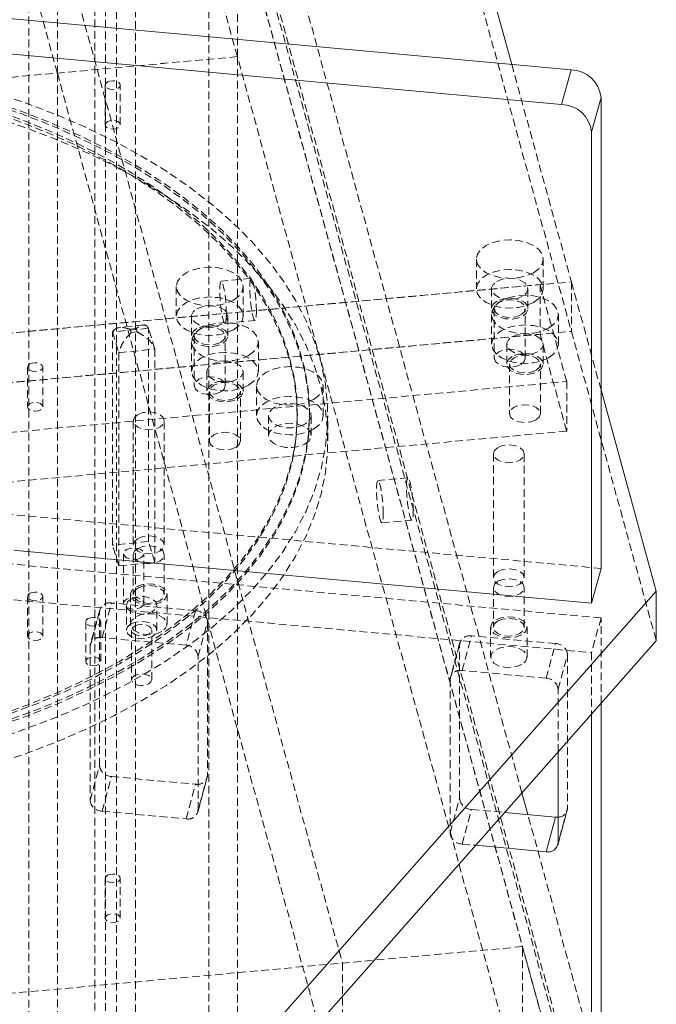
# Model space of a CAD drawing. Header units: millimetres. Extents: x 1529 to 6255, y 1713 to 5797.
# Tile 57 of 82: x 5938 to 6043, y 4709 to 4871. Entities that reach past the tile are written whole.
import ezdxf

# ---------------------------------------------------------------- set-up
doc = ezdxf.new("R2010")
doc.units = ezdxf.units.MM
doc.linetypes.add('HIDDEN', pattern=[1.905, 1.27, -0.635])

msp = doc.modelspace()

# ---------------------------------------------------------------- linework, layer by layer
at = {"color": 7, "linetype": 'Continuous', "lineweight": 15}
for p, q in [((5965.949, 5057.485), (6019.153, 4863.565)), ((5857.623, 4878.334), (6028.921, 4862.671)), ((5880.513, 4870.396), (6027.357, 4856.97)), ((6028.921, 4862.671), (6027.357, 4856.97)), ((6033.86, 4858.137), (6032.295, 4852.435)), ((6033.86, 4858.137), (6033.86, 4780.566)), ((6032.295, 4852.435), (6032.295, 4774.864)), ((6042.954, 4776.812), (6033.86, 4809.961)), ((5938.172, 4783.47), (6032.295, 4774.864)), ((6032.295, 4774.864), (6033.86, 4780.566)), ((5819.476, 4523.613), (6042.954, 4776.812)), ((6042.954, 4776.812), (6042.954, 4768.647)), ((6042.954, 4768.647), (5819.476, 4515.448)), ((6033.86, 4649.919), (6033.86, 4758.342)), ((6032.295, 4756.57), (6032.295, 4644.218)), ((6026.788, 4735.357), (6026.788, 4750.33)), ((6021.818, 4740.023), (6020.839, 4743.59)), ((6017.999, 4740.372), (6026.377, 4739.606)), ((6024.813, 4733.905), (6026.377, 4739.606)), ((6013.226, 4734.964), (6024.813, 4733.905))]:
    msp.add_line(p, q, dxfattribs=at)
at = {"color": 7, "linetype": 'HIDDEN', "lineweight": 0}
for p, q in [((5965.949, 5049.32), (6028.977, 4819.594)), ((5954.093, 4979.01), (5954.093, 4410.698)), ((5950.557, 4408.657), (5950.557, 4976.969)), ((5952.284, 4975.012), (6042.642, 4645.673)), ((5952.284, 4406.7), (5952.284, 4975.012)), ((6020.839, 4743.59), (5957.223, 4975.464)), ((5957.223, 4975.464), (5957.223, 4407.152)), ((5965.949, 4926.839), (6028.977, 4697.113)), ((5965.949, 4918.673), (6028.977, 4688.947)), ((5973.998, 4889.337), (6020.928, 4718.283)), ((5973.998, 4864.841), (5973.998, 4889.337)), ((5944.367, 4886.628), (5991.297, 4715.574)), ((5944.367, 4862.132), (5944.367, 4886.628)), ((5973.998, 4864.841), (5969.305, 4881.946)), ((5969.305, 4881.946), (5969.305, 4375.691)), ((5944.367, 4862.132), (5939.674, 4879.237)), ((5939.674, 4372.982), (5939.674, 4879.237)), ((5973.998, 4864.841), (5702.383, 4840.006)), ((5973.998, 4864.841), (5944.367, 4862.132)), ((6020.928, 4693.787), (5973.998, 4864.841)), ((5973.998, 4358.586), (5973.998, 4864.841)), ((6019.153, 4863.565), (6028.977, 4827.759)), ((5944.367, 4862.132), (5991.297, 4691.078)), ((5944.367, 4355.877), (5944.367, 4862.132)), ((5952.232, 4860.164), (5952.232, 4853.631)), ((5954.732, 4853.631), (5954.732, 4860.164)), ((6013.336, 4831.508), (6013.336, 4826.609)), ((6024.336, 4826.609), (6024.336, 4831.508)), ((5757.362, 4802.925), (6028.977, 4827.759)), ((5814.434, 4808.16), (6023.824, 4827.305)), ((5976.271, 4828.338), (5971.333, 4827.887)), ((6028.204, 4811.34), (6023.824, 4827.305)), ((6023.824, 4827.305), (6023.824, 4819.14)), ((6033.86, 4809.961), (6028.977, 4827.759)), ((6028.977, 4827.759), (6028.977, 4819.594)), ((5963.952, 4826.992), (5963.952, 4822.093)), ((5974.952, 4822.093), (5974.952, 4826.992)), ((6015.836, 4826.609), (6015.836, 4823.342)), ((6021.836, 4823.342), (6021.836, 4826.609)), ((6015.839, 4822.385), (6015.839, 4817.486)), ((6016.286, 4823.342), (6016.286, 4815.177)), ((6021.386, 4815.177), (6021.386, 4823.342)), ((6026.839, 4817.486), (6026.839, 4822.385)), ((5958.6, 4820.652), (5954.548, 4820.239)), ((5966.452, 4822.093), (5966.452, 4818.827)), ((5971.97, 4820.916), (5976.908, 4821.367)), ((5972.452, 4818.827), (5972.452, 4822.093)), ((5757.362, 4794.759), (6028.977, 4819.594)), ((5814.434, 4799.995), (6023.824, 4819.14)), ((5959.365, 4820.104), (5953.456, 4819.502)), ((5953.456, 4819.502), (5954.498, 4816.091)), ((5953.456, 4784.391), (5953.456, 4819.502)), ((5957.337, 4820.065), (5956.352, 4819.965)), ((5956.352, 4819.965), (5956.526, 4819.396)), ((5956.526, 4819.396), (5957.511, 4819.497)), ((5957.511, 4819.497), (5957.337, 4820.065)), ((5960.407, 4816.693), (5959.365, 4820.104)), ((5959.365, 4784.993), (5959.365, 4820.104)), ((6023.824, 4819.14), (6028.204, 4803.175)), ((6028.977, 4819.594), (6042.954, 4768.647)), ((5966.454, 4817.87), (5966.454, 4812.97)), ((5966.902, 4818.827), (5966.902, 4810.662)), ((5972.002, 4810.662), (5972.002, 4818.827)), ((5977.454, 4812.97), (5977.454, 4817.87)), ((6018.339, 4817.486), (6018.339, 4814.22)), ((6024.339, 4814.22), (6024.339, 4817.486)), ((5954.498, 4816.091), (5960.407, 4816.693)), ((5954.498, 4816.091), (5954.498, 4780.98)), ((5960.407, 4816.693), (5960.407, 4781.582)), ((6018.789, 4814.22), (6018.789, 4806.054)), ((6023.889, 4806.054), (6023.889, 4814.22)), ((5939.47, 4813.723), (5939.47, 4807.191)), ((5941.97, 4807.191), (5941.97, 4813.723)), ((5968.954, 4812.97), (5968.954, 4809.704)), ((5974.955, 4809.704), (5974.955, 4812.97)), ((5818.814, 4792.195), (6028.204, 4811.34)), ((6028.204, 4811.34), (6028.204, 4803.175)), ((5969.404, 4809.704), (5969.404, 4801.539)), ((5974.505, 4801.539), (5974.505, 4809.704)), ((5977.148, 4810.621), (5977.148, 4805.722)), ((5988.148, 4805.722), (5988.148, 4810.621)), ((5983.879, 4805.673), (5983.879, 4806.081)), ((5985.879, 4805.673), (5985.879, 4806.081)), ((6033.86, 4780.566), (5768.021, 4804.872)), ((5956.87, 4804.863), (5956.87, 4784.45)), ((5961.97, 4784.45), (5961.97, 4804.863)), ((5979.148, 4805.722), (5979.148, 4802.456)), ((5986.148, 4802.456), (5986.148, 4805.722)), ((5988.879, 4801.59), (5988.879, 4805.673)), ((6028.204, 4803.175), (5818.814, 4784.03)), ((5766.457, 4799.171), (5938.172, 4783.47)), ((6016.131, 4799.445), (6016.131, 4779.031)), ((6021.231, 4779.031), (6021.231, 4799.445)), ((6033.86, 4772.401), (5768.021, 4796.707)), ((6002.083, 4795.499), (5997.144, 4795.048)), ((5766.457, 4791.005), (6032.295, 4766.699)), ((5997.782, 4788.077), (6002.72, 4788.528)), ((5959.365, 4784.993), (5953.456, 4784.391)), ((5960.407, 4781.582), (5959.365, 4784.993)), ((5954.498, 4780.98), (5953.456, 4784.391)), ((5955.281, 4782.986), (5955.281, 4774.821)), ((5956.87, 4782.817), (5956.87, 4776.284)), ((5958.582, 4774.821), (5958.582, 4782.986)), ((5961.97, 4776.284), (5961.97, 4782.817)), ((5954.498, 4780.98), (5960.407, 4781.582)), ((6016.131, 4777.398), (6016.131, 4770.866)), ((6021.231, 4770.866), (6021.231, 4777.398)), ((5939.47, 4775.958), (5939.47, 4769.426)), ((5941.97, 4769.426), (5941.97, 4775.958)), ((5956.42, 4776.284), (5956.42, 4771.385)), ((5962.42, 4771.385), (5962.42, 4776.284)), ((5951.359, 4773.764), (5949.795, 4768.063)), ((5951.724, 4769.166), (5953.288, 4774.868)), ((5967.116, 4773.604), (5953.288, 4774.868)), ((5955.747, 4774.481), (5955.747, 4770.399)), ((5960.747, 4770.399), (5960.747, 4774.481)), ((5967.116, 4773.604), (5965.551, 4767.902)), ((5951.313, 4773.416), (5949.748, 4767.714)), ((5951.313, 4748.103), (5951.313, 4773.416)), ((6033.86, 4772.401), (6032.295, 4766.699)), ((6033.86, 4758.342), (6033.86, 4772.401)), ((5949.035, 4771.781), (5949.035, 4765.249)), ((5951.535, 4765.249), (5951.535, 4771.781)), ((5956.597, 4770.399), (5956.597, 4762.233)), ((5959.897, 4762.233), (5959.897, 4770.399)), ((5967.527, 4766.088), (5969.091, 4771.79)), ((5969.091, 4771.79), (5969.091, 4746.477)), ((6015.681, 4770.866), (6015.681, 4765.967)), ((6021.681, 4765.967), (6021.681, 4770.866)), ((5965.551, 4767.902), (5951.724, 4769.166)), ((6010.985, 4763.748), (6012.549, 4769.45)), ((6026.377, 4768.185), (6012.549, 4769.45)), ((5949.748, 4767.714), (5949.748, 4742.401)), ((6010.574, 4767.997), (6009.01, 4762.295)), ((6010.621, 4768.346), (6009.056, 4762.644)), ((6010.574, 4742.685), (6010.574, 4767.997)), ((6024.813, 4762.484), (6026.377, 4768.185)), ((5967.527, 4740.776), (5967.527, 4766.088)), ((6026.788, 4760.67), (6028.352, 4766.372)), ((6028.352, 4766.372), (6028.352, 4741.059)), ((6032.295, 4766.699), (6032.295, 4756.57)), ((6009.01, 4762.295), (6009.01, 4736.983)), ((6024.813, 4762.484), (6010.985, 4763.748)), ((6026.788, 4750.33), (6026.788, 4760.67)), ((5949.748, 4742.401), (5951.313, 4748.103)), ((5951.724, 4740.587), (5953.288, 4746.289)), ((5953.288, 4746.289), (5967.116, 4745.025)), ((5967.48, 4740.427), (5969.044, 4746.129)), ((5969.091, 4746.477), (5967.527, 4740.776)), ((5965.551, 4739.323), (5967.116, 4745.025)), ((6009.01, 4736.983), (6010.574, 4742.685)), ((5951.724, 4740.587), (5965.551, 4739.323)), ((6010.985, 4735.169), (6012.549, 4740.871)), ((6012.549, 4740.871), (6017.999, 4740.372)), ((6033.86, 4696.133), (6021.818, 4740.023)), ((6026.741, 4735.009), (6028.306, 4740.71)), ((6028.352, 4741.059), (6026.788, 4735.357)), ((6010.985, 4735.169), (6013.226, 4734.964)), ((5952.232, 4729.517), (5952.232, 4722.985)), ((5954.732, 4722.985), (5954.732, 4729.517)), ((6020.928, 4718.283), (5749.314, 4693.449)), ((6020.928, 4718.283), (5991.297, 4715.574)), ((6020.928, 4693.787), (6020.928, 4718.283)), ((6025.621, 4701.178), (6020.928, 4718.283)), ((5991.297, 4715.574), (5991.297, 4691.078))]:
    msp.add_line(p, q, dxfattribs=at)
at = {"color": 7, "linetype": 'HIDDEN', "lineweight": 0, "flags": 128}
for points in [[(5809.632, 4848.534), (5814.075, 4850.954), (5818.754, 4853.22), (5823.653, 4855.326), (5828.756, 4857.264), (5834.046, 4859.027), (5839.504, 4860.609), (5845.112, 4862.006), (5850.852, 4863.211), (5856.703, 4864.223), (5862.646, 4865.036), (5868.661, 4865.648), (5874.727, 4866.058), (5880.825, 4866.263), (5886.933, 4866.263), (5893.03, 4866.058), (5899.097, 4865.648), (5905.112, 4865.036), (5911.055, 4864.223), (5916.906, 4863.211), (5922.645, 4862.006), (5928.254, 4860.609), (5933.712, 4859.027), (5939.001, 4857.264), (5944.104, 4855.326), (5949.003, 4853.22), (5953.682, 4850.954), (5958.125, 4848.534), (5962.316, 4845.97), (5966.242, 4843.269), (5969.89, 4840.44), (5973.246, 4837.495), (5976.3, 4834.441), (5979.041, 4831.29), (5981.46, 4828.052), (5983.549, 4824.739), (5985.301, 4821.361), (5986.709, 4817.93), (5987.77, 4814.458), (5988.479, 4810.956), (5988.834, 4807.436), (5988.834, 4803.91), (5988.479, 4800.39), (5987.77, 4796.888), (5986.709, 4793.415), (5985.301, 4789.985), (5983.549, 4786.607), (5981.46, 4783.293), (5979.041, 4780.056), (5976.3, 4776.905), (5973.246, 4773.851), (5969.89, 4770.905), (5966.242, 4768.077), (5962.316, 4765.376), (5958.125, 4762.812), (5953.682, 4760.392), (5949.003, 4758.125), (5944.104, 4756.02), (5939.001, 4754.082), (5933.712, 4752.319), (5928.254, 4750.737), (5922.645, 4749.34), (5916.906, 4748.134), (5911.055, 4747.123), (5905.112, 4746.31), (5899.097, 4745.698), (5893.03, 4745.288), (5886.933, 4745.083), (5880.825, 4745.083), (5874.727, 4745.288), (5868.661, 4745.698), (5862.646, 4746.31), (5856.703, 4747.123), (5850.852, 4748.134), (5845.112, 4749.34), (5839.504, 4750.737), (5834.046, 4752.319), (5828.756, 4754.082), (5823.653, 4756.02), (5818.754, 4758.125), (5814.075, 4760.392), (5809.633, 4762.812), (5805.441, 4765.376), (5801.515, 4768.077), (5797.868, 4770.905), (5794.511, 4773.851), (5791.458, 4776.905), (5788.716, 4780.056), (5786.297, 4783.293), (5784.208, 4786.607), (5782.457, 4789.985), (5781.048, 4793.415), (5779.987, 4796.888), (5779.278, 4800.39), (5778.923, 4803.91), (5778.923, 4807.436), (5779.278, 4810.956), (5779.987, 4814.458), (5781.048, 4817.93), (5782.456, 4821.361), (5784.208, 4824.739), (5786.297, 4828.052), (5788.716, 4831.29), (5791.458, 4834.441), (5794.511, 4837.495), (5797.868, 4840.44), (5801.515, 4843.269), (5805.441, 4845.97), (5809.632, 4848.534)], [(5811.754, 4847.718), (5807.645, 4845.203), (5803.8, 4842.552), (5800.23, 4839.777), (5796.949, 4836.885), (5793.967, 4833.886), (5791.295, 4830.792), (5788.943, 4827.613), (5786.917, 4824.359), (5785.226, 4821.043), (5783.875, 4817.675), (5782.869, 4814.267), (5782.211, 4810.83), (5781.903, 4807.378), (5781.947, 4803.921), (5782.343, 4800.471), (5783.088, 4797.041), (5784.181, 4793.641), (5785.617, 4790.285), (5787.393, 4786.983), (5789.5, 4783.747), (5791.934, 4780.588), (5794.684, 4777.517), (5797.741, 4774.545), (5801.096, 4771.681), (5804.736, 4768.935), (5808.648, 4766.318), (5812.82, 4763.838), (5817.237, 4761.503), (5821.884, 4759.322), (5826.744, 4757.302), (5831.802, 4755.451), (5837.039, 4753.774), (5842.437, 4752.277), (5847.978, 4750.966), (5853.643, 4749.844), (5859.413, 4748.917), (5865.266, 4748.187), (5871.184, 4747.656), (5877.145, 4747.326), (5883.13, 4747.199), (5889.117, 4747.276), (5895.087, 4747.554), (5901.017, 4748.035), (5906.889, 4748.716), (5912.681, 4749.594), (5918.374, 4750.667), (5923.948, 4751.931), (5929.383, 4753.382), (5934.662, 4755.015), (5939.766, 4756.823), (5944.678, 4758.802), (5949.379, 4760.943), (5953.855, 4763.24), (5958.09, 4765.685), (5962.069, 4768.269), (5965.778, 4770.983), (5969.205, 4773.818), (5972.338, 4776.764), (5975.166, 4779.812), (5977.679, 4782.95), (5979.869, 4786.168), (5981.728, 4789.454), (5983.249, 4792.798), (5984.429, 4796.187), (5985.261, 4799.611), (5985.744, 4803.057), (5985.876, 4806.513), (5985.656, 4809.968), (5985.086, 4813.41), (5984.166, 4816.826), (5982.901, 4820.205), (5981.294, 4823.536), (5979.352, 4826.806), (5977.081, 4830.005), (5974.488, 4833.121), (5971.583, 4836.145), (5968.375, 4839.064), (5964.877, 4841.87), (5961.099, 4844.552), (5957.055, 4847.102), (5952.758, 4849.511), (5948.224, 4851.77), (5943.469, 4853.871), (5938.508, 4855.807), (5933.358, 4857.572), (5928.038, 4859.16), (5922.566, 4860.565), (5916.961, 4861.781), (5911.241, 4862.806), (5905.427, 4863.636), (5899.539, 4864.266), (5893.597, 4864.697), (5887.621, 4864.925), (5881.633, 4864.95), (5875.652, 4864.773), (5869.7, 4864.393), (5863.796, 4863.812), (5857.962, 4863.032), (5852.217, 4862.056), (5846.581, 4860.887), (5841.073, 4859.529), (5835.714, 4857.986), (5830.52, 4856.265), (5825.51, 4854.371), (5820.702, 4852.31), (5816.111, 4850.09), (5811.754, 4847.718)], [(5811.754, 4847.31), (5807.645, 4844.794), (5803.8, 4842.144), (5800.23, 4839.368), (5796.949, 4836.476), (5793.967, 4833.478), (5791.295, 4830.384), (5788.943, 4827.205), (5786.917, 4823.951), (5785.226, 4820.635), (5783.875, 4817.266), (5782.869, 4813.858), (5782.211, 4810.422), (5781.903, 4806.97), (5781.947, 4803.512), (5782.343, 4800.063), (5783.088, 4796.632), (5784.181, 4793.233), (5785.617, 4789.877), (5787.393, 4786.575), (5789.5, 4783.339), (5791.934, 4780.18), (5794.684, 4777.109), (5797.741, 4774.136), (5801.096, 4771.272), (5804.736, 4768.527), (5808.648, 4765.91), (5812.82, 4763.429), (5817.237, 4761.095), (5821.884, 4758.914), (5826.744, 4756.894), (5831.802, 4755.042), (5837.039, 4753.365), (5842.437, 4751.869), (5847.978, 4750.557), (5853.643, 4749.436), (5859.413, 4748.509), (5865.266, 4747.778), (5871.184, 4747.247), (5877.145, 4746.918), (5883.13, 4746.791), (5889.117, 4746.867), (5895.087, 4747.146), (5901.017, 4747.627), (5906.889, 4748.307), (5912.681, 4749.186), (5918.374, 4750.259), (5923.948, 4751.523), (5929.383, 4752.974), (5934.662, 4754.607), (5939.766, 4756.415), (5944.678, 4758.394), (5949.379, 4760.535), (5953.855, 4762.832), (5958.09, 4765.276), (5962.069, 4767.86), (5965.778, 4770.575), (5969.205, 4773.41), (5972.338, 4776.356), (5975.166, 4779.404), (5977.679, 4782.542), (5979.869, 4785.759), (5981.728, 4789.046), (5983.249, 4792.39), (5984.429, 4795.779), (5985.261, 4799.203), (5985.744, 4802.649), (5985.876, 4806.105), (5985.656, 4809.56), (5985.086, 4813.002), (5984.166, 4816.418), (5982.901, 4819.797), (5981.294, 4823.127), (5979.352, 4826.398), (5977.081, 4829.597), (5974.488, 4832.713), (5971.583, 4835.736), (5968.375, 4838.656), (5964.877, 4841.462), (5961.099, 4844.144), (5957.055, 4846.694), (5952.758, 4849.103), (5948.224, 4851.361), (5943.469, 4853.463), (5938.508, 4855.399), (5933.358, 4857.164), (5928.038, 4858.752), (5922.566, 4860.156), (5916.961, 4861.373), (5911.241, 4862.398), (5905.427, 4863.227), (5899.539, 4863.858), (5893.597, 4864.288), (5887.621, 4864.517), (5881.633, 4864.542), (5875.652, 4864.364), (5869.7, 4863.985), (5863.796, 4863.404), (5857.962, 4862.624), (5852.217, 4861.648), (5846.581, 4860.478), (5841.073, 4859.12), (5835.714, 4857.578), (5830.52, 4855.857), (5825.51, 4853.962), (5820.702, 4851.902), (5816.111, 4849.682), (5811.754, 4847.31)], [(5813.168, 4846.902), (5817.481, 4849.248), (5822.028, 4851.443), (5826.791, 4853.479), (5831.755, 4855.348), (5836.902, 4857.044), (5842.215, 4858.561), (5847.673, 4859.893), (5853.259, 4861.037), (5858.952, 4861.988), (5864.733, 4862.742), (5870.581, 4863.297), (5876.476, 4863.652), (5882.397, 4863.804), (5888.323, 4863.753), (5894.233, 4863.5), (5900.107, 4863.045), (5905.924, 4862.39), (5911.664, 4861.537), (5917.306, 4860.489), (5922.831, 4859.25), (5928.218, 4857.825), (5933.45, 4856.218), (5938.508, 4854.434), (5943.374, 4852.481), (5948.031, 4850.365), (5952.463, 4848.093), (5956.654, 4845.674), (5960.589, 4843.116), (5964.255, 4840.427), (5967.638, 4837.618), (5970.727, 4834.698), (5973.511, 4831.678), (5975.981, 4828.568), (5978.126, 4825.378), (5979.941, 4822.121), (5981.418, 4818.808), (5982.553, 4815.45), (5983.341, 4812.059), (5983.78, 4808.647), (5983.868, 4805.226), (5983.604, 4801.808), (5982.991, 4798.405), (5982.029, 4795.029), (5980.722, 4791.691), (5979.076, 4788.405), (5977.094, 4785.18), (5974.786, 4782.029), (5972.158, 4778.962), (5969.22, 4775.991), (5965.982, 4773.125), (5962.456, 4770.375), (5958.654, 4767.751), (5954.589, 4765.261), (5950.276, 4762.914), (5945.73, 4760.719), (5940.966, 4758.684), (5936.002, 4756.815), (5930.855, 4755.119), (5925.543, 4753.602), (5920.084, 4752.269), (5914.498, 4751.125), (5908.805, 4750.175), (5903.024, 4749.42), (5897.176, 4748.865), (5891.281, 4748.511), (5885.361, 4748.359), (5879.435, 4748.409), (5873.524, 4748.663), (5867.65, 4749.118), (5861.833, 4749.773), (5856.093, 4750.626), (5850.451, 4751.673), (5844.927, 4752.912), (5839.539, 4754.337), (5834.307, 4755.945), (5829.249, 4757.728), (5824.383, 4759.681), (5819.726, 4761.797), (5815.294, 4764.069), (5811.104, 4766.488), (5807.169, 4769.047), (5803.503, 4771.735), (5800.119, 4774.544), (5797.03, 4777.464), (5794.246, 4780.484), (5791.777, 4783.595), (5789.631, 4786.784), (5787.816, 4790.041), (5786.339, 4793.355), (5785.204, 4796.713), (5784.416, 4800.104), (5783.978, 4803.516), (5783.89, 4806.937), (5784.153, 4810.355), (5784.767, 4813.758), (5785.729, 4817.134), (5787.035, 4820.471), (5788.682, 4823.758), (5790.663, 4826.982), (5792.972, 4830.133), (5795.599, 4833.2), (5798.537, 4836.171), (5801.775, 4839.037), (5805.301, 4841.787), (5809.103, 4844.412), (5813.168, 4846.902)], [(5813.168, 4846.493), (5809.103, 4844.003), (5805.301, 4841.379), (5801.775, 4838.629), (5798.537, 4835.763), (5795.599, 4832.792), (5792.972, 4829.725), (5790.663, 4826.574), (5788.682, 4823.349), (5787.035, 4820.063), (5785.729, 4816.725), (5784.767, 4813.349), (5784.153, 4809.946), (5783.89, 4806.528), (5783.978, 4803.107), (5784.416, 4799.695), (5785.204, 4796.304), (5786.339, 4792.946), (5787.816, 4789.633), (5789.631, 4786.376), (5791.777, 4783.187), (5794.246, 4780.076), (5797.03, 4777.056), (5800.119, 4774.136), (5803.503, 4771.327), (5807.169, 4768.638), (5811.104, 4766.08), (5815.294, 4763.661), (5819.726, 4761.389), (5824.383, 4759.273), (5829.249, 4757.32), (5834.307, 4755.536), (5839.539, 4753.929), (5844.927, 4752.504), (5850.451, 4751.265), (5856.093, 4750.217), (5861.833, 4749.365), (5867.65, 4748.709), (5873.524, 4748.254), (5879.435, 4748.001), (5885.361, 4747.951), (5891.281, 4748.103), (5897.176, 4748.457), (5903.024, 4749.012), (5908.805, 4749.766), (5914.498, 4750.717), (5920.084, 4751.861), (5925.543, 4753.193), (5930.855, 4754.71), (5936.002, 4756.406), (5940.966, 4758.276), (5945.73, 4760.311), (5950.276, 4762.506), (5954.589, 4764.853), (5958.654, 4767.342), (5962.456, 4769.967), (5965.982, 4772.717), (5969.22, 4775.583), (5972.158, 4778.554), (5974.786, 4781.621), (5977.094, 4784.772), (5979.076, 4787.997), (5980.722, 4791.283), (5982.029, 4794.62), (5982.991, 4797.996), (5983.604, 4801.4), (5983.868, 4804.818), (5983.78, 4808.239), (5983.341, 4811.651), (5982.553, 4815.042), (5981.418, 4818.4), (5979.941, 4821.713), (5978.126, 4824.97), (5975.981, 4828.159), (5973.511, 4831.27), (5970.727, 4834.29), (5967.638, 4837.21), (5964.255, 4840.019), (5960.589, 4842.707), (5956.654, 4845.266), (5952.463, 4847.685), (5948.031, 4849.957), (5943.374, 4852.073), (5938.508, 4854.026), (5933.45, 4855.81), (5928.218, 4857.417), (5922.831, 4858.842), (5917.306, 4860.081), (5911.664, 4861.129), (5905.924, 4861.981), (5900.107, 4862.636), (5894.233, 4863.091), (5888.323, 4863.345), (5882.397, 4863.395), (5876.476, 4863.243), (5870.581, 4862.889), (5864.733, 4862.334), (5858.952, 4861.58), (5853.259, 4860.629), (5847.673, 4859.485), (5842.215, 4858.153), (5836.902, 4856.636), (5831.755, 4854.939), (5826.791, 4853.07), (5822.028, 4851.035), (5817.481, 4848.84), (5813.168, 4846.493)], [(5809.632, 4844.452), (5805.441, 4841.887), (5801.515, 4839.186), (5797.868, 4836.358), (5794.511, 4833.412), (5791.458, 4830.358), (5788.716, 4827.207), (5786.297, 4823.97), (5784.208, 4820.656), (5782.456, 4817.279), (5781.048, 4813.848), (5779.987, 4810.375), (5779.278, 4806.873), (5778.923, 4803.353), (5778.923, 4799.827), (5779.278, 4796.307), (5779.987, 4792.805), (5781.048, 4789.333), (5782.457, 4785.902), (5784.208, 4782.524), (5786.297, 4779.211), (5788.716, 4775.973), (5791.458, 4772.822), (5794.511, 4769.769), (5797.868, 4766.823), (5801.515, 4763.995), (5805.441, 4761.294), (5809.633, 4758.729), (5814.075, 4756.309), (5818.754, 4754.043), (5823.653, 4751.937), (5828.756, 4750), (5834.046, 4748.237), (5839.504, 4746.654), (5845.112, 4745.258), (5850.852, 4744.052), (5856.703, 4743.04), (5862.646, 4742.227), (5868.661, 4741.615), (5874.727, 4741.206), (5880.825, 4741.001), (5886.933, 4741.001), (5893.03, 4741.206), (5899.097, 4741.615), (5905.112, 4742.227), (5911.055, 4743.04), (5916.906, 4744.052), (5922.645, 4745.258), (5928.254, 4746.654), (5933.712, 4748.237), (5939.001, 4750), (5944.104, 4751.937), (5949.003, 4754.043), (5953.682, 4756.309), (5958.125, 4758.729), (5962.316, 4761.294), (5966.242, 4763.995), (5969.89, 4766.823), (5973.246, 4769.769), (5976.3, 4772.822), (5979.041, 4775.973), (5981.46, 4779.211), (5983.549, 4782.524), (5985.301, 4785.902), (5986.709, 4789.333), (5987.77, 4792.805), (5988.479, 4796.307), (5988.834, 4799.827), (5988.834, 4803.353), (5988.479, 4806.873), (5987.77, 4810.375), (5986.709, 4813.848), (5985.301, 4817.279), (5983.549, 4820.656), (5981.46, 4823.97), (5979.041, 4827.207), (5976.3, 4830.358), (5973.246, 4833.412), (5969.89, 4836.358), (5966.242, 4839.186), (5962.316, 4841.887), (5958.125, 4844.452), (5953.682, 4846.871), (5949.003, 4849.138), (5944.104, 4851.243), (5939.001, 4853.181), (5933.712, 4854.944), (5928.254, 4856.526), (5922.645, 4857.923), (5916.906, 4859.129), (5911.055, 4860.14), (5905.112, 4860.953), (5899.097, 4861.565), (5893.03, 4861.975), (5886.933, 4862.18), (5880.825, 4862.18), (5874.727, 4861.975), (5868.661, 4861.565), (5862.646, 4860.953), (5856.703, 4860.14), (5850.852, 4859.129), (5845.112, 4857.923), (5839.504, 4856.526), (5834.046, 4854.944), (5828.756, 4853.181), (5823.653, 4851.243), (5818.754, 4849.138), (5814.075, 4846.871), (5809.632, 4844.452)], [(5952.598, 4860.674), (5953.003, 4860.83), (5953.482, 4860.885), (5953.96, 4860.83), (5954.366, 4860.674), (5954.637, 4860.44), (5954.732, 4860.164), (5954.637, 4859.888), (5954.366, 4859.653), (5953.96, 4859.497), (5953.482, 4859.442), (5953.003, 4859.497), (5952.598, 4859.653), (5952.327, 4859.888), (5952.232, 4860.164), (5952.327, 4860.44), (5952.598, 4860.674)], [(5952.598, 4854.142), (5952.327, 4853.907), (5952.232, 4853.631), (5952.327, 4853.355), (5952.598, 4853.121), (5953.003, 4852.965), (5953.482, 4852.91), (5953.96, 4852.965), (5954.366, 4853.121), (5954.637, 4853.355), (5954.732, 4853.631), (5954.637, 4853.908), (5954.366, 4854.142), (5953.96, 4854.298), (5953.482, 4854.353), (5953.003, 4854.298), (5952.598, 4854.142)], [(6022.725, 4829.263), (6023.599, 4829.92), (6024.149, 4830.686), (6024.336, 4831.508), (6024.149, 4832.33), (6023.599, 4833.095), (6022.725, 4833.753), (6021.586, 4834.258), (6020.259, 4834.575), (6018.836, 4834.683), (6017.412, 4834.575), (6016.086, 4834.258), (6014.947, 4833.753), (6014.073, 4833.095), (6013.523, 4832.33), (6013.336, 4831.508), (6013.523, 4830.686), (6014.073, 4829.92), (6014.947, 4829.263), (6016.086, 4828.758), (6017.412, 4828.441), (6018.836, 4828.333), (6020.259, 4828.441), (6021.586, 4828.758), (6022.725, 4829.263)], [(5973.341, 4824.747), (5974.215, 4825.405), (5974.764, 4826.171), (5974.952, 4826.992), (5974.764, 4827.814), (5974.215, 4828.58), (5973.341, 4829.238), (5972.202, 4829.742), (5970.875, 4830.059), (5969.452, 4830.168), (5968.028, 4830.059), (5966.702, 4829.742), (5965.562, 4829.238), (5964.688, 4828.58), (5964.139, 4827.814), (5963.952, 4826.992), (5964.139, 4826.171), (5964.688, 4825.405), (5965.562, 4824.747), (5966.702, 4824.243), (5968.028, 4823.926), (5969.452, 4823.817), (5970.875, 4823.926), (5972.202, 4824.243), (5973.341, 4824.747)], [(6022.725, 4824.364), (6023.599, 4825.021), (6024.149, 4825.787), (6024.336, 4826.609), (6024.149, 4827.43), (6023.599, 4828.196), (6022.725, 4828.854), (6021.586, 4829.358), (6020.259, 4829.676), (6018.836, 4829.784), (6017.412, 4829.676), (6016.086, 4829.358), (6014.947, 4828.854), (6014.073, 4828.196), (6013.523, 4827.43), (6013.336, 4826.609), (6013.523, 4825.787), (6014.073, 4825.021), (6014.947, 4824.364), (6016.086, 4823.859), (6017.412, 4823.542), (6018.836, 4823.434), (6020.259, 4823.542), (6021.586, 4823.859), (6022.725, 4824.364)], [(5972.199, 4822.406), (5972.169, 4823.442), (5972.083, 4824.582), (5971.951, 4825.702), (5971.786, 4826.682), (5971.606, 4827.414), (5971.431, 4827.82), (5971.28, 4827.856), (5971.17, 4827.517), (5971.111, 4826.84), (5971.111, 4825.899), (5971.17, 4824.796), (5971.28, 4823.65), (5971.431, 4822.586), (5971.606, 4821.718), (5971.786, 4821.141), (5971.951, 4820.917), (5972.083, 4821.071), (5972.169, 4821.586), (5972.199, 4822.406)], [(5977.137, 4822.857), (5977.107, 4823.893), (5977.022, 4825.033), (5976.889, 4826.154), (5976.724, 4827.133), (5976.544, 4827.866), (5976.37, 4828.272), (5976.219, 4828.307), (5976.108, 4827.968), (5976.05, 4827.292), (5976.05, 4826.351), (5976.108, 4825.248), (5976.219, 4824.102), (5976.37, 4823.037), (5976.544, 4822.17), (5976.724, 4821.593), (5976.889, 4821.369), (5977.022, 4821.523), (5977.107, 4822.037), (5977.137, 4822.857)], [(6016.715, 4827.833), (6017.568, 4828.178), (6018.574, 4828.334), (6019.612, 4828.281), (6020.557, 4828.027), (6021.293, 4827.602), (6021.734, 4827.057), (6021.825, 4826.458), (6021.555, 4825.877), (6020.957, 4825.384), (6020.104, 4825.039), (6019.097, 4824.883), (6018.059, 4824.936), (6017.115, 4825.19), (6016.378, 4825.615), (6015.938, 4826.16), (6015.847, 4826.76), (6016.117, 4827.341), (6016.715, 4827.833)], [(6025.228, 4820.14), (6026.102, 4820.797), (6026.652, 4821.563), (6026.839, 4822.385), (6026.652, 4823.207), (6026.102, 4823.973), (6025.228, 4824.63), (6024.089, 4825.135), (6022.762, 4825.452), (6021.339, 4825.56), (6019.915, 4825.452), (6018.589, 4825.135), (6017.45, 4824.63), (6016.576, 4823.973), (6016.026, 4823.207), (6015.839, 4822.385), (6016.026, 4821.563), (6016.576, 4820.797), (6017.45, 4820.14), (6018.589, 4819.635), (6019.915, 4819.318), (6021.339, 4819.21), (6022.762, 4819.318), (6024.089, 4819.635), (6025.228, 4820.14)], [(5973.341, 4819.848), (5974.215, 4820.506), (5974.764, 4821.271), (5974.952, 4822.093), (5974.764, 4822.915), (5974.215, 4823.681), (5973.341, 4824.338), (5972.202, 4824.843), (5970.875, 4825.16), (5969.452, 4825.268), (5968.028, 4825.16), (5966.702, 4824.843), (5965.562, 4824.338), (5964.688, 4823.681), (5964.139, 4822.915), (5963.952, 4822.093), (5964.139, 4821.271), (5964.688, 4820.506), (5965.562, 4819.848), (5966.702, 4819.344), (5968.028, 4819.026), (5969.452, 4818.918), (5970.875, 4819.026), (5972.202, 4819.344), (5973.341, 4819.848)], [(5967.33, 4823.318), (5968.184, 4823.663), (5969.19, 4823.819), (5970.228, 4823.766), (5971.172, 4823.512), (5971.909, 4823.087), (5972.349, 4822.542), (5972.44, 4821.942), (5972.17, 4821.361), (5971.573, 4820.869), (5970.719, 4820.524), (5969.713, 4820.368), (5968.675, 4820.42), (5967.731, 4820.675), (5966.994, 4821.1), (5966.554, 4821.645), (5966.463, 4822.244), (5966.733, 4822.825), (5967.33, 4823.318)], [(6016.715, 4824.567), (6016.117, 4824.074), (6015.847, 4823.493), (6015.938, 4822.894), (6016.378, 4822.349), (6017.115, 4821.924), (6018.059, 4821.67), (6019.097, 4821.617), (6020.104, 4821.773), (6020.957, 4822.118), (6021.555, 4822.611), (6021.825, 4823.192), (6021.734, 4823.791), (6021.293, 4824.336), (6020.557, 4824.761), (6019.612, 4825.015), (6018.574, 4825.068), (6017.568, 4824.912), (6016.715, 4824.567)], [(6020.639, 4822.302), (6019.812, 4821.982), (6018.836, 4821.87), (6017.86, 4821.982), (6017.033, 4822.302), (6016.48, 4822.779), (6016.286, 4823.342), (6016.48, 4823.906), (6017.033, 4824.383), (6017.86, 4824.703), (6018.836, 4824.815), (6019.812, 4824.702), (6020.639, 4824.383), (6021.192, 4823.906), (6021.386, 4823.342), (6021.192, 4822.779), (6020.639, 4822.302)], [(5975.844, 4815.624), (5976.718, 4816.282), (5977.267, 4817.048), (5977.454, 4817.87), (5977.267, 4818.691), (5976.718, 4819.457), (5975.844, 4820.115), (5974.704, 4820.619), (5973.378, 4820.936), (5971.954, 4821.045), (5970.531, 4820.936), (5969.204, 4820.619), (5968.065, 4820.115), (5967.191, 4819.457), (5966.642, 4818.691), (5966.454, 4817.87), (5966.642, 4817.048), (5967.191, 4816.282), (5968.065, 4815.624), (5969.204, 4815.12), (5970.531, 4814.803), (5971.954, 4814.695), (5973.378, 4814.803), (5974.704, 4815.12), (5975.844, 4815.624)], [(5967.33, 4820.052), (5966.733, 4819.559), (5966.463, 4818.978), (5966.554, 4818.379), (5966.994, 4817.834), (5967.731, 4817.408), (5968.675, 4817.154), (5969.713, 4817.102), (5970.719, 4817.257), (5971.573, 4817.602), (5972.17, 4818.095), (5972.44, 4818.676), (5972.349, 4819.275), (5971.909, 4819.82), (5971.172, 4820.246), (5970.228, 4820.5), (5969.19, 4820.552), (5968.184, 4820.397), (5967.33, 4820.052)], [(6025.228, 4815.241), (6026.102, 4815.898), (6026.652, 4816.664), (6026.839, 4817.486), (6026.652, 4818.308), (6026.102, 4819.073), (6025.228, 4819.731), (6024.089, 4820.235), (6022.762, 4820.553), (6021.339, 4820.661), (6019.915, 4820.553), (6018.589, 4820.235), (6017.45, 4819.731), (6016.576, 4819.073), (6016.026, 4818.308), (6015.839, 4817.486), (6016.026, 4816.664), (6016.576, 4815.898), (6017.45, 4815.241), (6018.589, 4814.736), (6019.915, 4814.419), (6021.339, 4814.311), (6022.762, 4814.419), (6024.089, 4814.736), (6025.228, 4815.241)], [(5971.255, 4817.786), (5970.427, 4817.467), (5969.452, 4817.355), (5968.476, 4817.467), (5967.648, 4817.786), (5967.096, 4818.264), (5966.902, 4818.827), (5967.096, 4819.39), (5967.648, 4819.868), (5968.476, 4820.187), (5969.452, 4820.299), (5970.427, 4820.187), (5971.255, 4819.868), (5971.807, 4819.39), (5972.002, 4818.827), (5971.807, 4818.264), (5971.255, 4817.786)], [(6019.218, 4818.71), (6020.071, 4819.055), (6021.077, 4819.211), (6022.115, 4819.159), (6023.06, 4818.904), (6023.796, 4818.479), (6024.237, 4817.934), (6024.328, 4817.335), (6024.058, 4816.754), (6023.46, 4816.261), (6022.607, 4815.916), (6021.6, 4815.76), (6020.562, 4815.813), (6019.618, 4816.067), (6018.881, 4816.492), (6018.441, 4817.038), (6018.35, 4817.637), (6018.62, 4818.218), (6019.218, 4818.71)], [(5975.844, 4810.725), (5976.718, 4811.383), (5977.267, 4812.149), (5977.454, 4812.97), (5977.267, 4813.792), (5976.718, 4814.558), (5975.844, 4815.216), (5974.704, 4815.72), (5973.378, 4816.037), (5971.954, 4816.145), (5970.531, 4816.037), (5969.204, 4815.72), (5968.065, 4815.215), (5967.191, 4814.558), (5966.642, 4813.792), (5966.454, 4812.97), (5966.642, 4812.149), (5967.191, 4811.383), (5968.065, 4810.725), (5969.204, 4810.221), (5970.531, 4809.903), (5971.954, 4809.795), (5973.378, 4809.903), (5974.704, 4810.221), (5975.844, 4810.725)], [(6020.639, 4814.136), (6021.192, 4814.614), (6021.386, 4815.177), (6021.192, 4815.74), (6020.639, 4816.218), (6019.812, 4816.537), (6018.836, 4816.649), (6017.86, 4816.537), (6017.033, 4816.218), (6016.48, 4815.74), (6016.286, 4815.177), (6016.48, 4814.614), (6017.033, 4814.136), (6017.86, 4813.817), (6018.836, 4813.705), (6019.812, 4813.817), (6020.639, 4814.136)], [(6019.218, 4815.444), (6018.62, 4814.952), (6018.35, 4814.371), (6018.441, 4813.771), (6018.881, 4813.226), (6019.618, 4812.801), (6020.562, 4812.547), (6021.6, 4812.494), (6022.607, 4812.65), (6023.46, 4812.995), (6024.058, 4813.488), (6024.328, 4814.069), (6024.237, 4814.668), (6023.796, 4815.213), (6023.06, 4815.638), (6022.115, 4815.892), (6021.077, 4815.945), (6020.071, 4815.789), (6019.218, 4815.444)], [(6023.142, 4813.179), (6022.315, 4812.86), (6021.339, 4812.747), (6020.363, 4812.86), (6019.536, 4813.179), (6018.983, 4813.656), (6018.789, 4814.22), (6018.983, 4814.783), (6019.536, 4815.261), (6020.363, 4815.58), (6021.339, 4815.692), (6022.315, 4815.58), (6023.142, 4815.261), (6023.695, 4814.783), (6023.889, 4814.22), (6023.695, 4813.656), (6023.142, 4813.179)], [(5939.836, 4814.233), (5940.242, 4814.39), (5940.72, 4814.445), (5941.199, 4814.39), (5941.604, 4814.233), (5941.875, 4813.999), (5941.97, 4813.723), (5941.875, 4813.447), (5941.604, 4813.213), (5941.199, 4813.056), (5940.72, 4813.001), (5940.242, 4813.056), (5939.836, 4813.213), (5939.565, 4813.447), (5939.47, 4813.723), (5939.565, 4813.999), (5939.836, 4814.233)], [(5969.833, 4814.195), (5970.687, 4814.54), (5971.693, 4814.696), (5972.731, 4814.643), (5973.675, 4814.389), (5974.412, 4813.964), (5974.852, 4813.419), (5974.943, 4812.819), (5974.673, 4812.238), (5974.076, 4811.746), (5973.222, 4811.401), (5972.216, 4811.245), (5971.178, 4811.298), (5970.234, 4811.552), (5969.497, 4811.977), (5969.057, 4812.522), (5968.966, 4813.121), (5969.236, 4813.702), (5969.833, 4814.195)], [(5986.537, 4808.376), (5987.411, 4809.033), (5987.96, 4809.799), (5988.148, 4810.621), (5987.96, 4811.443), (5987.411, 4812.209), (5986.537, 4812.866), (5985.398, 4813.371), (5984.071, 4813.688), (5982.648, 4813.796), (5981.224, 4813.688), (5979.898, 4813.371), (5978.758, 4812.866), (5977.884, 4812.209), (5977.335, 4811.443), (5977.148, 4810.621), (5977.335, 4809.799), (5977.884, 4809.033), (5978.758, 4808.376), (5979.898, 4807.871), (5981.224, 4807.554), (5982.648, 4807.446), (5984.071, 4807.554), (5985.398, 4807.871), (5986.537, 4808.376)], [(5971.255, 4809.621), (5971.807, 4810.098), (5972.002, 4810.662), (5971.807, 4811.225), (5971.255, 4811.703), (5970.427, 4812.022), (5969.452, 4812.134), (5968.476, 4812.022), (5967.648, 4811.703), (5967.096, 4811.225), (5966.902, 4810.662), (5967.096, 4810.098), (5967.648, 4809.621), (5968.476, 4809.302), (5969.452, 4809.19), (5970.427, 4809.302), (5971.255, 4809.621)], [(5969.833, 4810.929), (5969.236, 4810.436), (5968.966, 4809.855), (5969.057, 4809.256), (5969.497, 4808.711), (5970.234, 4808.286), (5971.178, 4808.031), (5972.216, 4807.979), (5973.222, 4808.135), (5974.076, 4808.48), (5974.673, 4808.972), (5974.943, 4809.553), (5974.852, 4810.152), (5974.412, 4810.698), (5973.675, 4811.123), (5972.731, 4811.377), (5971.693, 4811.429), (5970.687, 4811.274), (5969.833, 4810.929)], [(5973.758, 4808.663), (5972.93, 4808.344), (5971.954, 4808.232), (5970.979, 4808.344), (5970.151, 4808.663), (5969.599, 4809.141), (5969.404, 4809.704), (5969.599, 4810.268), (5970.151, 4810.745), (5970.979, 4811.064), (5971.954, 4811.176), (5972.93, 4811.064), (5973.758, 4810.745), (5974.31, 4810.268), (5974.505, 4809.704), (5974.31, 4809.141), (5973.758, 4808.663)], [(5939.836, 4807.701), (5939.565, 4807.467), (5939.47, 4807.191), (5939.565, 4806.914), (5939.836, 4806.68), (5940.242, 4806.524), (5940.72, 4806.469), (5941.199, 4806.524), (5941.604, 4806.68), (5941.875, 4806.914), (5941.97, 4807.191), (5941.875, 4807.467), (5941.604, 4807.701), (5941.199, 4807.857), (5940.72, 4807.912), (5940.242, 4807.857), (5939.836, 4807.701)], [(5986.537, 4803.477), (5987.411, 4804.134), (5987.96, 4804.9), (5988.148, 4805.722), (5987.96, 4806.544), (5987.411, 4807.309), (5986.537, 4807.967), (5985.398, 4808.471), (5984.071, 4808.789), (5982.648, 4808.897), (5981.224, 4808.789), (5979.898, 4808.471), (5978.758, 4807.967), (5977.884, 4807.309), (5977.335, 4806.544), (5977.148, 4805.722), (5977.335, 4804.9), (5977.884, 4804.134), (5978.758, 4803.477), (5979.898, 4802.972), (5981.224, 4802.655), (5982.648, 4802.547), (5984.071, 4802.655), (5985.398, 4802.972), (5986.537, 4803.477)], [(5985.122, 4804.293), (5984.185, 4803.907), (5983.08, 4803.717), (5981.929, 4803.744), (5980.856, 4803.986), (5979.977, 4804.416), (5979.387, 4804.987), (5979.151, 4805.638), (5979.293, 4806.298), (5979.799, 4806.896), (5980.614, 4807.366), (5981.649, 4807.658), (5982.792, 4807.741), (5983.92, 4807.604), (5984.91, 4807.264), (5985.654, 4806.756), (5986.073, 4806.136), (5986.121, 4805.472), (5985.792, 4804.834), (5985.122, 4804.293)], [(5957.617, 4805.904), (5958.444, 4806.223), (5959.42, 4806.335), (5960.396, 4806.223), (5961.223, 4805.904), (5961.776, 4805.427), (5961.97, 4804.863), (5961.776, 4804.3), (5961.223, 4803.822), (5960.396, 4803.503), (5959.42, 4803.391), (5958.444, 4803.503), (5957.617, 4803.822), (5957.064, 4804.3), (5956.87, 4804.863), (5957.064, 4805.427), (5957.617, 4805.904)], [(6023.142, 4805.013), (6023.695, 4805.491), (6023.889, 4806.054), (6023.695, 4806.618), (6023.142, 4807.095), (6022.315, 4807.414), (6021.339, 4807.526), (6020.363, 4807.414), (6019.536, 4807.095), (6018.983, 4806.618), (6018.789, 4806.054), (6018.983, 4805.491), (6019.536, 4805.013), (6020.363, 4804.694), (6021.339, 4804.582), (6022.315, 4804.694), (6023.142, 4805.013)], [(5985.122, 4801.027), (5985.792, 4801.568), (5986.121, 4802.206), (5986.073, 4802.87), (5985.654, 4803.49), (5984.91, 4803.997), (5983.92, 4804.338), (5982.792, 4804.474), (5981.649, 4804.392), (5980.614, 4804.1), (5979.799, 4803.63), (5979.293, 4803.032), (5979.151, 4802.372), (5979.387, 4801.721), (5979.977, 4801.15), (5980.856, 4800.72), (5981.929, 4800.478), (5983.08, 4800.451), (5984.185, 4800.64), (5985.122, 4801.027)], [(5973.758, 4800.498), (5974.31, 4800.975), (5974.505, 4801.539), (5974.31, 4802.102), (5973.758, 4802.58), (5972.93, 4802.899), (5971.954, 4803.011), (5970.979, 4802.899), (5970.151, 4802.58), (5969.599, 4802.102), (5969.404, 4801.539), (5969.599, 4800.975), (5970.151, 4800.498), (5970.979, 4800.179), (5971.954, 4800.067), (5972.93, 4800.179), (5973.758, 4800.498)], [(6016.878, 4800.486), (6017.705, 4800.805), (6018.681, 4800.917), (6019.657, 4800.805), (6020.484, 4800.486), (6021.037, 4800.008), (6021.231, 4799.445), (6021.037, 4798.882), (6020.484, 4798.404), (6019.657, 4798.085), (6018.681, 4797.973), (6017.705, 4798.085), (6016.878, 4798.404), (6016.325, 4798.882), (6016.131, 4799.445), (6016.325, 4800.008), (6016.878, 4800.486)], [(5998.01, 4789.566), (5997.981, 4790.603), (5997.895, 4791.743), (5997.762, 4792.863), (5997.597, 4793.843), (5997.418, 4794.575), (5997.243, 4794.981), (5997.092, 4795.016), (5996.981, 4794.677), (5996.923, 4794.001), (5996.923, 4793.06), (5996.981, 4791.957), (5997.092, 4790.811), (5997.243, 4789.747), (5997.418, 4788.879), (5997.597, 4788.302), (5997.762, 4788.078), (5997.895, 4788.232), (5997.981, 4788.747), (5998.01, 4789.566)], [(6002.949, 4790.018), (6002.919, 4791.054), (6002.833, 4792.194), (6002.701, 4793.315), (6002.536, 4794.294), (6002.356, 4795.027), (6002.181, 4795.432), (6002.03, 4795.468), (6001.92, 4795.129), (6001.861, 4794.452), (6001.861, 4793.512), (6001.92, 4792.409), (6002.03, 4791.263), (6002.181, 4790.198), (6002.356, 4789.33), (6002.536, 4788.753), (6002.701, 4788.53), (6002.833, 4788.683), (6002.919, 4789.198), (6002.949, 4790.018)], [(5957.617, 4785.491), (5958.444, 4785.81), (5959.42, 4785.922), (5960.396, 4785.81), (5961.223, 4785.491), (5961.776, 4785.013), (5961.97, 4784.45), (5961.776, 4783.886), (5961.223, 4783.409), (5960.396, 4783.09), (5959.42, 4782.978), (5958.444, 4783.09), (5957.617, 4783.409), (5957.064, 4783.886), (5956.87, 4784.45), (5957.064, 4785.013), (5957.617, 4785.491)], [(5958.098, 4782.313), (5957.563, 4782.106), (5956.931, 4782.034), (5956.3, 4782.106), (5955.765, 4782.313), (5955.407, 4782.622), (5955.281, 4782.986), (5955.407, 4783.351), (5955.765, 4783.66), (5956.3, 4783.866), (5956.931, 4783.939), (5957.563, 4783.866), (5958.098, 4783.66), (5958.456, 4783.351), (5958.582, 4782.986), (5958.456, 4782.622), (5958.098, 4782.313)], [(5957.617, 4783.858), (5958.444, 4784.177), (5959.42, 4784.289), (5960.396, 4784.177), (5961.223, 4783.858), (5961.776, 4783.38), (5961.97, 4782.817), (5961.776, 4782.253), (5961.223, 4781.776), (5960.396, 4781.457), (5959.42, 4781.345), (5958.444, 4781.457), (5957.617, 4781.776), (5957.064, 4782.253), (5956.87, 4782.817), (5957.064, 4783.38), (5957.617, 4783.858)], [(6016.878, 4780.072), (6017.705, 4780.391), (6018.681, 4780.503), (6019.657, 4780.391), (6020.484, 4780.072), (6021.037, 4779.595), (6021.231, 4779.031), (6021.037, 4778.468), (6020.484, 4777.99), (6019.657, 4777.671), (6018.681, 4777.559), (6017.705, 4777.671), (6016.878, 4777.99), (6016.325, 4778.468), (6016.131, 4779.031), (6016.325, 4779.595), (6016.878, 4780.072)], [(6016.878, 4778.439), (6017.705, 4778.758), (6018.681, 4778.87), (6019.657, 4778.758), (6020.484, 4778.439), (6021.037, 4777.962), (6021.231, 4777.398), (6021.037, 4776.835), (6020.484, 4776.357), (6019.657, 4776.038), (6018.681, 4775.926), (6017.705, 4776.038), (6016.878, 4776.357), (6016.325, 4776.835), (6016.131, 4777.398), (6016.325, 4777.962), (6016.878, 4778.439)], [(5961.541, 4775.06), (5960.688, 4774.715), (5959.681, 4774.559), (5958.643, 4774.612), (5957.699, 4774.866), (5956.962, 4775.291), (5956.522, 4775.836), (5956.431, 4776.435), (5956.701, 4777.016), (5957.298, 4777.509), (5958.152, 4777.854), (5959.158, 4778.01), (5960.196, 4777.957), (5961.14, 4777.703), (5961.877, 4777.278), (5962.318, 4776.733), (5962.408, 4776.133), (5962.139, 4775.552), (5961.541, 4775.06)], [(5957.617, 4777.325), (5957.064, 4776.848), (5956.87, 4776.284), (5957.064, 4775.721), (5957.617, 4775.243), (5958.444, 4774.924), (5959.42, 4774.812), (5960.396, 4774.924), (5961.223, 4775.243), (5961.776, 4775.721), (5961.97, 4776.284), (5961.776, 4776.848), (5961.223, 4777.325), (5960.396, 4777.644), (5959.42, 4777.756), (5958.444, 4777.644), (5957.617, 4777.325)], [(5939.836, 4776.468), (5940.242, 4776.625), (5940.72, 4776.68), (5941.199, 4776.625), (5941.604, 4776.468), (5941.875, 4776.234), (5941.97, 4775.958), (5941.875, 4775.682), (5941.604, 4775.448), (5941.199, 4775.291), (5940.72, 4775.236), (5940.242, 4775.291), (5939.836, 4775.448), (5939.565, 4775.682), (5939.47, 4775.958), (5939.565, 4776.234), (5939.836, 4776.468)], [(5958.098, 4774.147), (5958.456, 4774.456), (5958.582, 4774.821), (5958.456, 4775.185), (5958.098, 4775.494), (5957.563, 4775.701), (5956.931, 4775.773), (5956.3, 4775.701), (5955.765, 4775.494), (5955.407, 4775.185), (5955.281, 4774.821), (5955.407, 4774.456), (5955.765, 4774.147), (5956.3, 4773.941), (5956.931, 4773.868), (5957.563, 4773.941), (5958.098, 4774.147)], [(5956.479, 4775.502), (5957.29, 4775.815), (5958.247, 4775.924), (5959.203, 4775.815), (5960.014, 4775.502), (5960.556, 4775.034), (5960.747, 4774.481), (5960.556, 4773.929), (5960.014, 4773.461), (5959.203, 4773.148), (5958.247, 4773.038), (5957.29, 4773.148), (5956.479, 4773.461), (5955.937, 4773.929), (5955.747, 4774.481), (5955.937, 4775.034), (5956.479, 4775.502)], [(5949.401, 4772.291), (5949.807, 4772.448), (5950.285, 4772.502), (5950.764, 4772.448), (5951.169, 4772.291), (5951.44, 4772.057), (5951.535, 4771.781), (5951.44, 4771.505), (5951.169, 4771.271), (5950.764, 4771.114), (5950.285, 4771.059), (5949.807, 4771.114), (5949.401, 4771.271), (5949.13, 4771.505), (5949.035, 4771.781), (5949.131, 4772.057), (5949.401, 4772.291)], [(5961.541, 4770.161), (5960.688, 4769.816), (5959.681, 4769.66), (5958.643, 4769.712), (5957.699, 4769.967), (5956.962, 4770.392), (5956.522, 4770.937), (5956.431, 4771.536), (5956.701, 4772.117), (5957.298, 4772.61), (5958.152, 4772.955), (5959.158, 4773.11), (5960.196, 4773.058), (5961.14, 4772.804), (5961.877, 4772.379), (5962.318, 4771.833), (5962.408, 4771.234), (5962.139, 4770.653), (5961.541, 4770.161)], [(6020.802, 4769.641), (6019.949, 4769.296), (6018.942, 4769.141), (6017.905, 4769.193), (6016.96, 4769.447), (6016.224, 4769.873), (6015.783, 4770.418), (6015.692, 4771.017), (6015.962, 4771.598), (6016.56, 4772.091), (6017.413, 4772.436), (6018.42, 4772.591), (6019.457, 4772.539), (6020.402, 4772.285), (6021.138, 4771.859), (6021.579, 4771.314), (6021.67, 4770.715), (6021.4, 4770.134), (6020.802, 4769.641)], [(6016.878, 4771.907), (6016.325, 4771.429), (6016.131, 4770.866), (6016.325, 4770.303), (6016.878, 4769.825), (6017.705, 4769.506), (6018.681, 4769.394), (6019.657, 4769.506), (6020.484, 4769.825), (6021.037, 4770.303), (6021.231, 4770.866), (6021.037, 4771.429), (6020.484, 4771.907), (6019.657, 4772.226), (6018.681, 4772.338), (6017.705, 4772.226), (6016.878, 4771.907)], [(5956.479, 4771.419), (5957.29, 4771.732), (5958.247, 4771.842), (5959.203, 4771.732), (5960.014, 4771.419), (5960.556, 4770.951), (5960.747, 4770.399), (5960.556, 4769.846), (5960.014, 4769.378), (5959.203, 4769.065), (5958.247, 4768.955), (5957.29, 4769.065), (5956.479, 4769.378), (5955.937, 4769.846), (5955.747, 4770.399), (5955.937, 4770.951), (5956.479, 4771.419)], [(5957.08, 4771.072), (5957.615, 4771.279), (5958.247, 4771.351), (5958.878, 4771.279), (5959.413, 4771.072), (5959.771, 4770.763), (5959.897, 4770.399), (5959.771, 4770.034), (5959.413, 4769.725), (5958.878, 4769.519), (5958.247, 4769.446), (5957.615, 4769.519), (5957.08, 4769.725), (5956.722, 4770.034), (5956.597, 4770.399), (5956.722, 4770.763), (5957.08, 4771.072)], [(5939.836, 4769.936), (5939.565, 4769.702), (5939.47, 4769.426), (5939.565, 4769.149), (5939.836, 4768.915), (5940.242, 4768.759), (5940.72, 4768.704), (5941.199, 4768.759), (5941.604, 4768.915), (5941.875, 4769.149), (5941.97, 4769.426), (5941.875, 4769.702), (5941.604, 4769.936), (5941.199, 4770.092), (5940.72, 4770.147), (5940.242, 4770.092), (5939.836, 4769.936)], [(6020.802, 4764.742), (6019.949, 4764.397), (6018.942, 4764.241), (6017.905, 4764.294), (6016.96, 4764.548), (6016.224, 4764.973), (6015.783, 4765.518), (6015.692, 4766.118), (6015.962, 4766.699), (6016.56, 4767.191), (6017.413, 4767.536), (6018.42, 4767.692), (6019.457, 4767.64), (6020.402, 4767.385), (6021.138, 4766.96), (6021.579, 4766.415), (6021.67, 4765.816), (6021.4, 4765.235), (6020.802, 4764.742)], [(5949.401, 4765.759), (5949.131, 4765.525), (5949.035, 4765.249), (5949.13, 4764.972), (5949.401, 4764.738), (5949.807, 4764.582), (5950.285, 4764.527), (5950.764, 4764.582), (5951.169, 4764.738), (5951.44, 4764.972), (5951.535, 4765.249), (5951.44, 4765.525), (5951.169, 4765.759), (5950.764, 4765.915), (5950.285, 4765.97), (5949.807, 4765.915), (5949.401, 4765.759)], [(5957.08, 4762.907), (5956.722, 4762.598), (5956.597, 4762.233), (5956.722, 4761.869), (5957.08, 4761.56), (5957.615, 4761.353), (5958.247, 4761.281), (5958.878, 4761.353), (5959.413, 4761.56), (5959.771, 4761.869), (5959.897, 4762.233), (5959.771, 4762.598), (5959.413, 4762.907), (5958.878, 4763.113), (5958.247, 4763.186), (5957.615, 4763.113), (5957.08, 4762.907)], [(5952.598, 4730.027), (5953.003, 4730.184), (5953.482, 4730.239), (5953.96, 4730.184), (5954.366, 4730.027), (5954.637, 4729.793), (5954.732, 4729.517), (5954.637, 4729.241), (5954.366, 4729.007), (5953.96, 4728.85), (5953.482, 4728.796), (5953.003, 4728.85), (5952.598, 4729.007), (5952.327, 4729.241), (5952.232, 4729.517), (5952.327, 4729.793), (5952.598, 4730.027)], [(5952.598, 4723.495), (5952.327, 4723.261), (5952.232, 4722.985), (5952.327, 4722.709), (5952.598, 4722.475), (5953.003, 4722.318), (5953.482, 4722.263), (5953.96, 4722.318), (5954.366, 4722.475), (5954.637, 4722.709), (5954.732, 4722.985), (5954.637, 4723.261), (5954.366, 4723.495), (5953.96, 4723.652), (5953.482, 4723.706), (5953.003, 4723.652), (5952.598, 4723.495)]]:
    msp.add_lwpolyline(points, dxfattribs=at)
at = {"color": 7, "linetype": 'Continuous', "lineweight": 15, "flags": 128}
msp.add_lwpolyline([(6026.377, 4739.606), (6026.762, 4739.603), (6026.788, 4739.605)], dxfattribs=at)
at = {"color": 7, "linetype": 'Continuous', "lineweight": 15}
for centre, radius, start, end in [((6028.793, 4857.575), 5.098, 6.33335, 88.5533), ((6027.228, 4851.873), 5.098, 6.33273, 88.55393), ((6025.146, 4735.52), 1.65, 258.33119, 354.3233)]:
    msp.add_arc(centre, radius, start, end, dxfattribs=at)
at = {"color": 7, "linetype": 'HIDDEN', "lineweight": 0}
for centre, radius, start, end in [((5952.954, 4773.253), 1.65, 78.32651, 174.32797), ((5967.064, 4771.565), 2.039, 6.33405, 88.55253), ((5951.39, 4767.551), 1.65, 78.32767, 174.32656), ((6012.216, 4767.834), 1.65, 78.32783, 174.32666), ((5965.5, 4765.863), 2.039, 6.33363, 88.55097), ((6026.326, 4766.147), 2.039, 6.33342, 88.55271), ((6010.651, 4762.132), 1.65, 78.32874, 174.3255), ((6024.761, 4760.445), 2.039, 6.33299, 88.55115), ((5953.34, 4748.328), 2.039, 186.33379, 268.55036), ((5967.449, 4746.641), 1.65, 258.32949, 354.32266), ((5951.775, 4742.626), 2.039, 186.33571, 268.55043), ((6012.601, 4742.91), 2.039, 186.33363, 268.55052), ((5965.885, 4740.939), 1.65, 258.32859, 354.32382), ((6026.811, 4741.149), 1.544, 269.14906, 356.67447), ((6011.037, 4737.208), 2.039, 186.33406, 268.55207)]:
    msp.add_arc(centre, radius, start, end, dxfattribs=at)
for points, knots in [([(5959.365, 4820.104), (5959.25, 4820.293), (5959.026, 4820.663), (5958.296, 4820.671), (5957.709, 4820.3), (5957.337, 4820.065)], [0, 0, 0, 0, 0.2779283, 0.5432304, 1, 1, 1, 1]), ([(5953.456, 4819.502), (5953.62, 4819.72), (5953.94, 4820.146), (5954.983, 4820.334), (5955.822, 4820.108), (5956.352, 4819.965)], [0, 0, 0, 0, 0.2779288, 0.5432184, 1, 1, 1, 1]), ([(5956.526, 4819.396), (5956.287, 4819.148), (5955.827, 4818.669), (5955.208, 4817.882), (5954.763, 4816.966), (5954.588, 4816.388), (5954.498, 4816.091)], [0, 0, 0, 0, 0.2962556, 0.5718006, 0.779696, 1, 1, 1, 1]), ([(5957.511, 4819.497), (5957.852, 4819.307), (5958.509, 4818.942), (5959.392, 4818.308), (5960.028, 4817.502), (5960.278, 4816.968), (5960.407, 4816.693)], [0, 0, 0, 0, 0.2962567, 0.5718048, 0.7796922, 1, 1, 1, 1])]:
    msp.add_open_spline(points, degree=3, knots=knots, dxfattribs=at)

doc.saveas('drawing.dxf')
